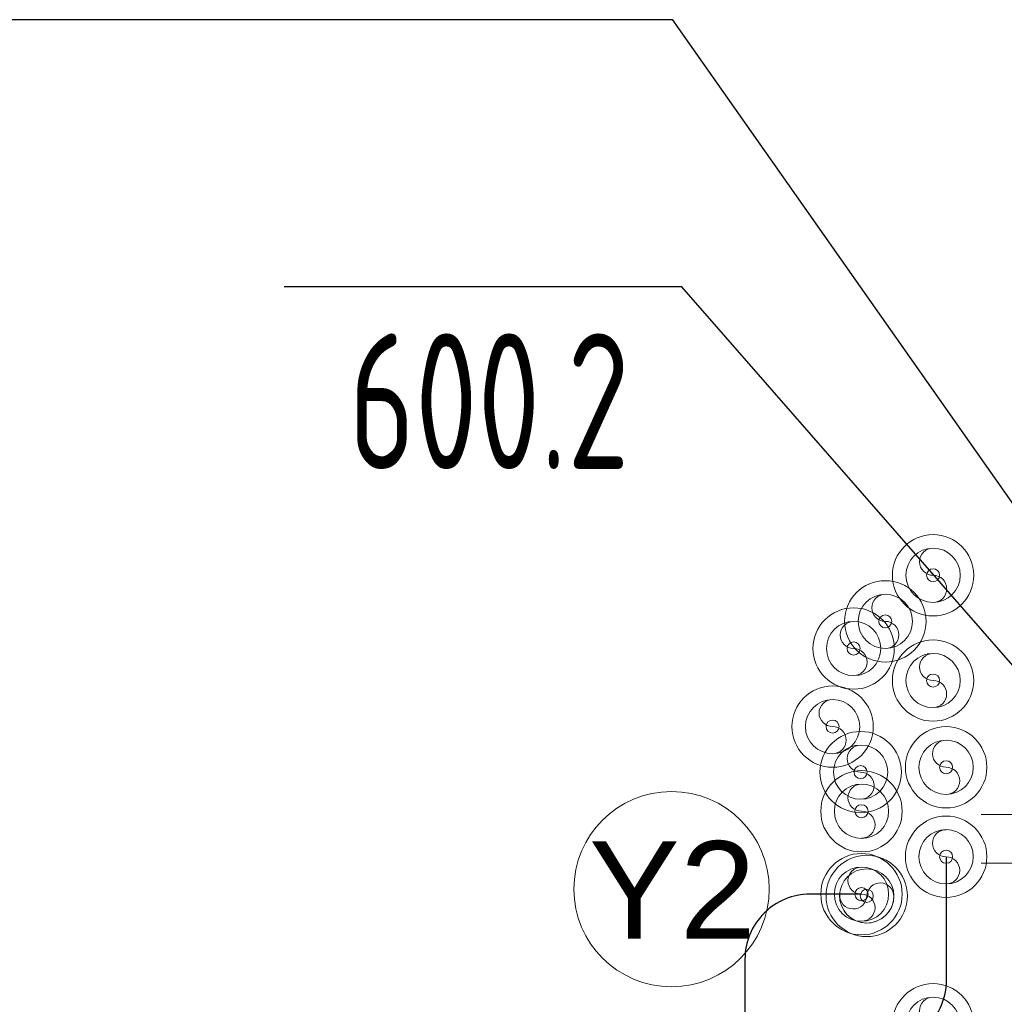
# Model space of a CAD drawing. Header units: millimetres. Extents: x -367720 to -162733, y 309172 to 337444.
# Tile 143 of 256: x -362359 to -360847, y 328703 to 330216. Entities that reach past the tile are written whole.
import ezdxf
from ezdxf.enums import TextEntityAlignment as Align

# ---------------------------------------------------------------- set-up
doc = ezdxf.new("R2010")
doc.units = ezdxf.units.MM
doc.header["$LTSCALE"] = 10
doc.header["$MEASUREMENT"] = 0
doc.linetypes.add('HIDDEN', pattern=[0.375, 0.25, -0.125])
doc.layers.get('0').update_dxf_attribs({"color": 255, "lineweight": 13})
for name, color, linetype, lineweight in [('LATS_EQ_RISERHOLE', 255, 'Continuous', 0), ('LATS_EQ_RISERHOLE_ANNO', 1, 'Continuous', 0), ('VZ1', 6, 'Continuous', 18)]:
    doc.layers.add(name, color=color, linetype=linetype, lineweight=lineweight)
for name, color, linetype in [('LATS_PIPE_REFRIGERANT', 3, 'Continuous'), ('VZT_odvod', 6, 'Continuous'), ('VZT_pozice', 1, 'Continuous')]:
    doc.layers.add(name, color=color, linetype=linetype)
doc.styles.add('ISO8', font='ISO8.shx')
doc.styles.add('LATS_ANNO', font='arial.ttf')
doc.styles.add('ROMANS', font='ROMANS.shx', dxfattribs={"height": 80})

# ---------------------------------------------------------------- blocks, each defined once
blk = doc.blocks.new('LATS_RISER_RLRG_HOLE')
at = {"color": 0, "linetype": 'Continuous'}
blk.add_circle((0, 0), 62.5, dxfattribs=at)
at = {"color": 3, "linetype": 'Continuous'}
blk.add_circle((0, 0), 41.7, dxfattribs=at)
at = {"color": 0}
blk.add_circle((0, 0), 10, dxfattribs=at)
at = {"color": 1, "linetype": 'Continuous'}
for centre, start, end in [((0, 20.8), 90, 270), ((0, -20.8), 270, 90)]:
    blk.add_arc(centre, 20.8, start, end, dxfattribs=at)
at = {"color": 4, "linetype": 'Continuous'}
blk.add_arc((0, 0), 41.7, 270, 90, dxfattribs=at)
blk = doc.blocks.new('LATS_BRANCH_ANNO')
blk.add_circle((0, 0), 150)
at = {"color": 0, "style": 'LATS_ANNO'}
blk.add_attdef('IDX_ID', text='', height=150, dxfattribs=at).set_placement((1.2, -1.3), align=Align.MIDDLE_CENTER)
blk = doc.blocks.new('LU-H')
at = {"linetype": 'ByBlock', "style": 'ISO8'}
blk.add_attdef('LU-WERT', text='', height=1, dxfattribs=at).set_placement((0.0065, -0.0082), align=Align.CENTER)
blk = doc.blocks.new('A$C44164CF6')
at = {"color": 1, "linetype": 'ByBlock'}
for p, q in [((-5650, 10075), (-6100, 10075)), ((-5650, 10000), (-6100, 10000))]:
    blk.add_line(p, q, dxfattribs=at)
at = {"layer": 'LATS_PIPE_REFRIGERANT', "ltscale": 5}
for points in [[(-6153.6, 10010.1), (-6153.6, 9819.7, -0.414214), (-6253.6, 9719.7), (-6310.4, 9719.7), (-6310.4, 9324)], [(-6283.6, 9952.6), (-6362.6, 9952.6, 0.414214), (-6462.6, 9852.6), (-6462.6, 8378, -0.414214), (-6562.6, 8278), (-7602.5, 8278)]]:
    blk.add_lwpolyline(points, format="xyb", dxfattribs=at)
at = {"layer": 'VZT_pozice', "color": 2}
for p, q in [((-8227.3, 11296.4, 7.5), (-6574.5, 11296.4, 7.5)), ((-6559.4, 10886, -50000), (-7170.1, 10886, -50000))]:
    blk.add_line(p, q, dxfattribs=at)
at = {"layer": 'VZT_pozice', "color": 7}
for p, q in [((-6574.5, 11296.4, 7.5), (-5571.7, 9869.8, 7.5)), ((-5816.8, 10035.4, -50000), (-6559.4, 10886, -50000))]:
    blk.add_line(p, q, dxfattribs=at)
at = {"layer": 'LATS_EQ_RISERHOLE', "color": 0, "ltscale": 5}
for p in [(-6173.6, 10442.6), (-6247, 10371.8), (-6295.7, 10330.1), (-6173.6, 10280.9), (-6328, 10210.1), (-6284.9, 10140.1), (-6153.6, 10147.6), (-6283.6, 10080.1), (-6153.6, 10010.1), (-6283.6, 9952.6), (-6173.6, 9752.6)]:
    blk.add_blockref('LATS_RISER_RLRG_HOLE', p, dxfattribs=at)
at = {"layer": 'LATS_EQ_RISERHOLE', "color": 0, "ltscale": 5, "rotation": 268.0056771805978}
blk.add_blockref('LATS_RISER_RLRG_HOLE', (-6275.5, 9949.9), dxfattribs=at)
at = {"layer": 'LATS_EQ_RISERHOLE_ANNO', "color": 0, "ltscale": 5}
blk.add_blockref('LATS_BRANCH_ANNO', (-6575.3, 9960.3), dxfattribs=at).add_auto_attribs({'IDX_ID': 'Y2'})
at = {"layer": 'VZT_odvod', "linetype": 'HIDDEN', "ltscale": 200}
ref = blk.add_blockref('LU-H', (-6904.9, 10812.2, -50000), dxfattribs=dict(at, xscale=-250, yscale=250, zscale=250, rotation=180))
ref.add_attrib('LU-WERT', '600.2', dxfattribs={"layer": '0', "linetype": 'ByBlock', "height": 208.33, "style": 'ISO8', "width": 0.75}).set_placement((-6855.3, 10605.9, -50000), align=Align.CENTER)
at = {"layer": 'VZ1', "extrusion": (0, -1, -1.22461e-16), "style": 'ROMANS', "width": 0.8, "flags": 1}
for tag, p in [('MATERIAL', (-2269.1, 3112.5, -14812.2)), ('PRIRUBA', (-2269.1, 3112.5, -14812.2)), ('PRUTOK', (-2269.1, 3112.5, -14812.2)), ('PLOCHA', (-2269.1, 3112.5, -14812.2)), ('OBVOD', (-2269.1, 3112.5, -14812.2)), ('NAZEV', (-2269.1, 3112.5, -14812.2)), ('USEK', (-2269.1, 3112.5, -14812.2)), ('KOTA', (-2269.1, 3112.5, -14812.2)), ('TVAR', (-2269.1, 3112.5, -14812.2)), ('NB2', (-2269.1, 3112.5, -14812.2)), ('NB1', (-2269.1, 3112.5, -14812.2)), ('POS', (-2269.1, 3112.5, -14812.2)), ('DB', (-2269.1, 3112.5, -14812.2)), ('DA', (-2269.1, 3112.5, -14812.2)), ('B2', (-2269.1, 3112.5, -14812.2)), ('A2', (-2269.1, 3112.5, -14812.2)), ('B1', (-2269.1, 3112.5, -14812.2)), ('A1', (-2269.1, 3112.5, -14812.2)), ('LT', (-2269.1, 3112.5, -14812.2)), ('MATERIAL', (99885.3, 3112.5, -14812.2)), ('PRIRUBA', (99885.3, 3112.5, -14812.2)), ('PRUTOK', (99885.3, 3112.5, -14812.2)), ('PLOCHA', (99885.3, 3112.5, -14812.2)), ('OBVOD', (99885.3, 3112.5, -14812.2)), ('NAZEV', (99885.3, 3112.5, -14812.2)), ('USEK', (99885.3, 3112.5, -14812.2)), ('KOTA', (99885.3, 3112.5, -14812.2)), ('TVAR', (99885.3, 3112.5, -14812.2)), ('NB2', (99885.3, 3112.5, -14812.2)), ('NB1', (99885.3, 3112.5, -14812.2)), ('POS', (99885.3, 3112.5, -14812.2)), ('DB', (99885.3, 3112.5, -14812.2)), ('DA', (99885.3, 3112.5, -14812.2)), ('B2', (99885.3, 3112.5, -14812.2)), ('B1', (99885.3, 3112.5, -14812.2)), ('LT', (99885.3, 3112.5, -14812.2)), ('A2', (99885.3, 3112.5, -14812.2)), ('A1', (99885.3, 3112.5, -14812.2))]:
    blk.add_attdef(tag, p, '', height=1, rotation=180, dxfattribs=at)
at = {"layer": 'VZ1', "extrusion": (1.22461e-16, 1, 4.44089e-16), "style": 'ROMANS', "width": 0.8, "flags": 1}
for tag, p in [('MATERIAL', (2269.1, 2852.5, 14812.2)), ('PRIRUBA', (2269.1, 2852.5, 14812.2)), ('IZOLACE', (2269.1, 2852.5, 14812.2)), ('PRUTOK', (2269.1, 2852.5, 14812.2)), ('PLOCHA', (2269.1, 2852.5, 14812.2)), ('NASTCE', (2269.1, 2852.5, 14812.2)), ('OBVOD', (2269.1, 2852.5, 14812.2)), ('NAZEV', (2269.1, 2852.5, 14812.2)), ('USEK', (2269.1, 2852.5, 14812.2)), ('KOTA', (2269.1, 2852.5, 14812.2)), ('TVAR', (2269.1, 2852.5, 14812.2)), ('NB2', (2269.1, 2852.5, 14812.2)), ('NB1', (2269.1, 2852.5, 14812.2)), ('POS', (2269.1, 2852.5, 14812.2)), ('VS', (2269.1, 2852.5, 14812.2)), ('B1', (2269.1, 2852.5, 14812.2)), ('A1', (2269.1, 2852.5, 14812.2)), ('LT', (2269.1, 2852.5, 14812.2)), ('MATERIAL', (-99885.3, 2852.5, 14812.2)), ('PRIRUBA', (-99885.3, 2852.5, 14812.2)), ('IZOLACE', (-99885.3, 2852.5, 14812.2)), ('PRUTOK', (-99885.3, 2852.5, 14812.2)), ('PLOCHA', (-99885.3, 2852.5, 14812.2)), ('NASTCE', (-99885.3, 2852.5, 14812.2)), ('OBVOD', (-99885.3, 2852.5, 14812.2)), ('NAZEV', (-99885.3, 2852.5, 14812.2)), ('USEK', (-99885.3, 2852.5, 14812.2)), ('KOTA', (-99885.3, 2852.5, 14812.2)), ('TVAR', (-99885.3, 2852.5, 14812.2)), ('NB2', (-99885.3, 2852.5, 14812.2)), ('NB1', (-99885.3, 2852.5, 14812.2)), ('POS', (-99885.3, 2852.5, 14812.2)), ('B1', (-99885.3, 2852.5, 14812.2)), ('VS', (-99885.3, 2852.5, 14812.2)), ('LT', (-99885.3, 2852.5, 14812.2)), ('A1', (-99885.3, 2852.5, 14812.2))]:
    blk.add_attdef(tag, p, '', height=1, dxfattribs=at)

msp = doc.modelspace()

# ---------------------------------------------------------------- block references
msp.add_blockref('A$C44164CF6', (-354782.9, 318920.1))

doc.saveas('drawing.dxf')
